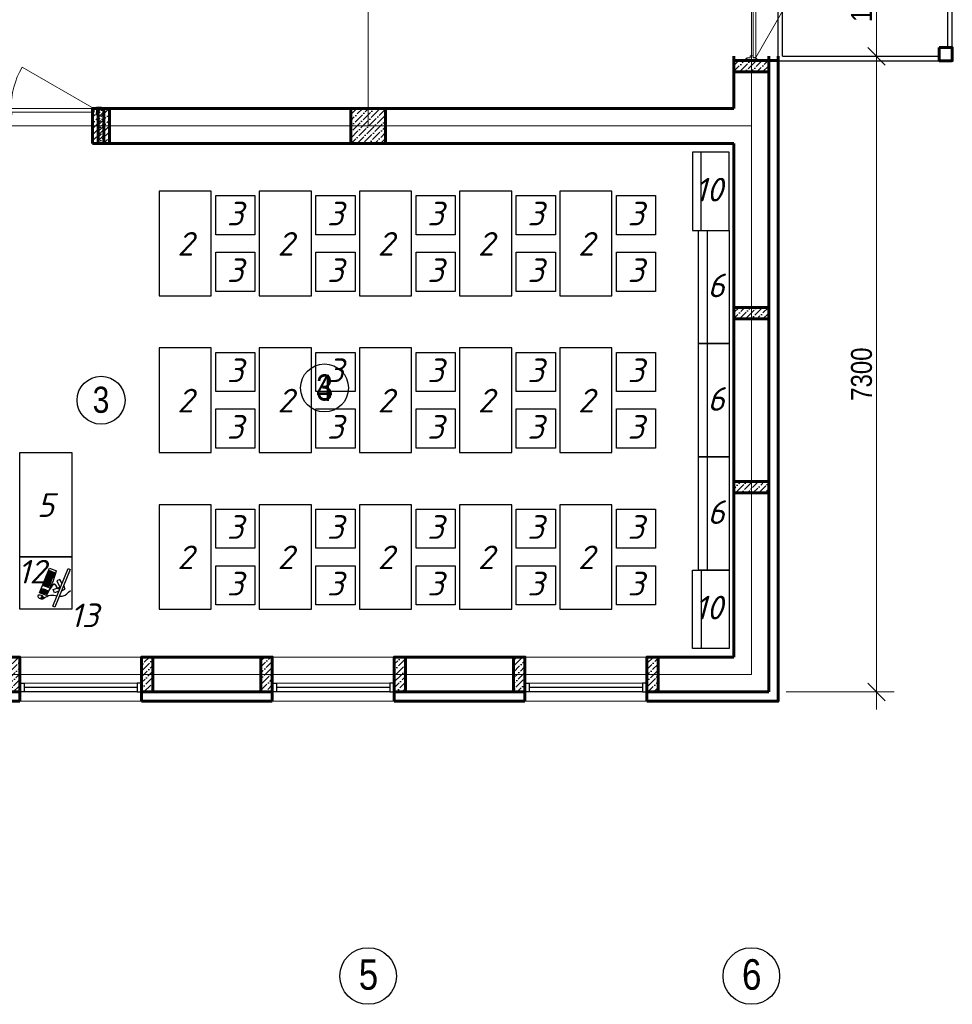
# Model space of a CAD drawing. Header units: millimetres. Extents: x -257011 to 237647566, y 2784933 to 6706507.
# Tile 148 of 256: x 9439169 to 9456772, y 5044193 to 5062784. Entities that reach past the tile are written whole.
import ezdxf

# ---------------------------------------------------------------- set-up
doc = ezdxf.new("R2010")
doc.units = ezdxf.units.MM
doc.header["$LTSCALE"] = 1000
doc.header["$PDMODE"] = 32
doc.header["$PDSIZE"] = 0.3
doc.linetypes.add('ACAD_ISO10W100', pattern=[18, 12, -3, 0, -3])
for name, color, linetype, lineweight in [('Doors', 86, 'Continuous', 13), ('expl', 234, 'Continuous', 13), ('PLAN', 7, 'Continuous', 40), ('заливки', 250, 'Continuous', 18), ('Калонны', 20, 'Continuous', 25), ('Размеры', 251, 'Continuous', 18)]:
    doc.layers.add(name, color=color, linetype=linetype, lineweight=lineweight)
doc.layers.add('TESS', color=252, linetype='Continuous')
doc.layers.add('ТХ', color=7, linetype='Continuous')
doc.styles.get("Standard").update_dxf_attribs({"font": 'ARIALN.TTF'})
doc.dimstyles.new('Санжар', dxfattribs={"dimtxt": 240, "dimasz": 200, "dimexe": 200, "dimexo": 200, "dimgap": 50, "dimtad": 1, "dimdec": 0, "dimtxsty": 'Standard', "dimblk": 'OBLIQUE', "dimcen": 2.5, "dimdle": 200, "dimclrd": 152, "dimclre": 152, "dimclrt": 152, "dimadec": 0, "dimazin": 0, "dimtfac": 1, "dimtdec": 0, "dimtmove": 0, "dimatfit": 3, "dimldrblk": 'OBLIQUE', "dimfxl": 0, "dimlwd": 0, "dimlwe": 0, "dimarcsym": 0})
pattern_1 = [(45, (9689765.687, 3839070.33), (25.2569703, 92.6088912), [119.0625, -23.8125, 0, -23.8125])]

# ---------------------------------------------------------------- blocks, each defined once
blk = doc.blocks.new('eshik yangi')
at = {"layer": 'Doors'}
blk.add_line((1405002, 1634259), (1404179, 1633784), dxfattribs=at)
for points in [[(1403962, 1634259), (1404022, 1634259), (1404022, 1634244), (1403962, 1634244)], [(1404002, 1634329), (1404022, 1634329), (1404022, 1634259), (1404002, 1634259)], [(1404062, 1634299), (1404062, 1634329), (1404022, 1634329), (1404022, 1634259), (1404047, 1634259), (1404047, 1634299)], [(1404052, 1634299), (1405002, 1634299), (1405002, 1634259), (1404052, 1634259)], [(1404992, 1634299), (1404992, 1634329), (1405032, 1634329), (1405032, 1634259), (1405007, 1634259), (1405007, 1634299)], [(1405052, 1634329), (1405032, 1634329), (1405032, 1634259), (1405052, 1634259)], [(1405032, 1634259), (1405092, 1634259), (1405092, 1634244), (1405032, 1634244)]]:
    blk.add_lwpolyline(points, close=True, dxfattribs=at)
blk.add_arc((1405002, 1634259), 950, 180, 210, dxfattribs=at)
blk = doc.blocks.new('40')
at = {"ltscale": 60}
blk.add_line((16735239, -6956030), (16735314, -6956030), dxfattribs=at)
at = {"layer": 'Doors'}
for p, q in [((16734559, -6956030), (16735148, -6955690)), ((16735994, -6956030), (16735405, -6955690)), ((16734522, -6956020), (16734548, -6956020)), ((16734522, -6956030), (16734522, -6956020)), ((16734522, -6956030), (16734522, -6956135)), ((16734522, -6956030), (16734536, -6956030)), ((16734522, -6956030), (16734522, -6956030)), ((16734536, -6956030), (16734536, -6956034)), ((16734536, -6956034), (16734540, -6956034)), ((16734540, -6956030), (16734555, -6956030)), ((16734540, -6956030), (16734540, -6956034)), ((16734548, -6956030), (16734548, -6956020)), ((16734555, -6956030), (16734555, -6956063)), ((16734555, -6956063), (16735239, -6956063)), ((16734555, -6956097), (16734576, -6956097)), ((16734555, -6956097), (16734555, -6956135)), ((16734559, -6956030), (16735239, -6956030)), ((16734559, -6956030), (16734559, -6956063)), ((16734576, -6956063), (16734576, -6956097)), ((16735998, -6956063), (16734576, -6956063)), ((16735994, -6956030), (16735314, -6956030)), ((16735977, -6956063), (16735977, -6956097)), ((16735998, -6956097), (16735977, -6956097)), ((16735994, -6956030), (16735994, -6956063)), ((16735998, -6956030), (16735998, -6956063)), ((16736013, -6956030), (16735998, -6956030)), ((16735998, -6956097), (16735998, -6956135)), ((16736032, -6956020), (16736005, -6956020)), ((16736005, -6956030), (16736005, -6956020)), ((16736013, -6956030), (16736013, -6956034)), ((16736017, -6956034), (16736013, -6956034)), ((16736032, -6956030), (16736017, -6956030)), ((16736017, -6956030), (16736017, -6956034)), ((16736032, -6956030), (16736032, -6956020)), ((16736032, -6956030), (16736032, -6956135)), ((16736032, -6956030), (16736032, -6956030)), ((16734522, -6956135), (16734536, -6956135)), ((16734522, -6956135), (16734536, -6956135)), ((16734522, -6956135), (16734522, -6956135)), ((16734522, -6956135), (16734522, -6956145)), ((16734522, -6956145), (16734548, -6956145)), ((16734536, -6956135), (16734536, -6956130)), ((16734536, -6956130), (16734540, -6956130)), ((16734540, -6956135), (16734540, -6956130)), ((16734540, -6956135), (16734555, -6956135)), ((16734548, -6956135), (16734548, -6956145)), ((16736013, -6956135), (16735998, -6956135)), ((16736005, -6956135), (16736005, -6956145)), ((16736032, -6956145), (16736005, -6956145)), ((16736013, -6956135), (16736013, -6956130)), ((16736017, -6956130), (16736013, -6956130)), ((16736017, -6956135), (16736017, -6956130)), ((16736032, -6956135), (16736017, -6956135)), ((16736032, -6956135), (16736017, -6956135)), ((16736032, -6956135), (16736032, -6956135)), ((16736032, -6956135), (16736032, -6956145))]:
    blk.add_line(p, q, dxfattribs=at)
blk.add_ellipse((16734940, -6955963), major_axis=(-175, 463), ratio=0.632541, start_param=4.336202, end_param=5.088576, dxfattribs=at)
at = {"layer": 'Doors', "extrusion": (0, 0, -1)}
blk.add_ellipse((16735613, -6955963), major_axis=(175, 463), ratio=0.632541, start_param=4.336202, end_param=5.088576, dxfattribs=at)
blk = doc.blocks.new('_Oblique')
at = {"color": 0, "linetype": 'ByBlock', "lineweight": -2}
blk.add_line((-0.5, -0.5), (0.5, 0.5), dxfattribs=at)
blk = doc.blocks.new('*D1976')
at = {"color": 152, "lineweight": 0, "ltscale": 100, "transparency": 16777216}
for p, q in [((9709097, 5073872), (9709097, 5081572)), ((9708059, 5081372), (9709297, 5081372)), ((9708059, 5074072), (9709297, 5074072))]:
    blk.add_line(p, q, dxfattribs=at)
at = {"layer": 'Defpoints', "color": 0, "lineweight": 50, "ltscale": 100, "transparency": 16777216}
for p in [(9707859, 5081372), (9709097, 5081372), (9707859, 5074072)]:
    blk.add_point(p, dxfattribs=at)
at = {"color": 152, "lineweight": 0, "ltscale": 100, "transparency": 16777216, "xscale": 200, "yscale": 200, "zscale": 200}
for p, rotation in [((9709097, 5081372), 90), ((9709097, 5074072), 270)]:
    blk.add_blockref('_Oblique', p, dxfattribs=dict(at, rotation=rotation))
at = {"color": 152, "ltscale": 100, "transparency": 16777216, "insert": (9708925, 5077722), "char_height": 240, "attachment_point": 5, "rotation": 90}
blk.add_mtext('7300', dxfattribs=at)
blk = doc.blocks.new('*D1977')
at = {"color": 152, "lineweight": 0, "ltscale": 100, "transparency": 16777216}
for p, q in [((9709097, 5081172), (9709097, 5082972)), ((9708059, 5082772), (9709297, 5082772)), ((9708059, 5081372), (9709297, 5081372))]:
    blk.add_line(p, q, dxfattribs=at)
at = {"layer": 'Defpoints', "color": 0, "lineweight": 50, "ltscale": 100, "transparency": 16777216}
for p in [(9707859, 5082772), (9709097, 5082772), (9707859, 5081372)]:
    blk.add_point(p, dxfattribs=at)
at = {"color": 152, "lineweight": 0, "ltscale": 100, "transparency": 16777216, "xscale": 200, "yscale": 200, "zscale": 200}
for p, rotation in [((9709097, 5082772), 90), ((9709097, 5081372), 270)]:
    blk.add_blockref('_Oblique', p, dxfattribs=dict(at, rotation=rotation))
at = {"color": 152, "ltscale": 100, "transparency": 16777216, "insert": (9708925, 5082072), "char_height": 240, "attachment_point": 5, "rotation": 90}
blk.add_mtext('1400', dxfattribs=at)
blk = doc.blocks.new('wwww')
at = {"layer": 'заливки', "color": 0, "lineweight": 25, "ltscale": 0.15}
for p, q in [((-325699, -679327), (-325681, -679321)), ((-325693, -679344), (-325699, -679327)), ((-325660, -679334), (-325693, -679344)), ((-325687, -679302), (-325671, -679297)), ((-325686, -679305), (-325687, -679302)), ((-325686, -679305), (-325681, -679321)), ((-325671, -679297), (-325660, -679334)), ((-325484, -679209), (-325477, -679225)), ((-325470, -679244), (-325465, -679256)), ((-325814, -679382), (-325729, -679357)), ((-325808, -679400), (-325814, -679382)), ((-325723, -679374), (-325808, -679400)), ((-325729, -679357), (-325713, -679352)), ((-325708, -679369), (-325723, -679374)), ((-325713, -679352), (-325708, -679369))]:
    blk.add_line(p, q, dxfattribs=at)
for points in [[(-325485, -678956), (-325474, -678992), (-326163, -679200), (-326174, -679165)], [(-325944, -679338), (-325939, -679355), (-325955, -679360), (-325960, -679343)], [(-325926, -679333), (-325921, -679350), (-325937, -679355), (-325942, -679337)], [(-325908, -679327), (-325903, -679344), (-325919, -679349), (-325924, -679332)], [(-325903, -679346), (-325897, -679364), (-325913, -679368), (-325918, -679351)], [(-325890, -679322), (-325885, -679339), (-325901, -679344), (-325906, -679327)], [(-325885, -679341), (-325879, -679358), (-325895, -679363), (-325900, -679346)], [(-325875, -679317), (-325870, -679334), (-325885, -679339), (-325890, -679322)], [(-325869, -679336), (-325864, -679353), (-325879, -679358), (-325885, -679341)], [(-325857, -679312), (-325852, -679329), (-325867, -679334), (-325873, -679316)], [(-325851, -679331), (-325846, -679348), (-325862, -679353), (-325867, -679336)], [(-325839, -679306), (-325834, -679323), (-325850, -679328), (-325855, -679311)], [(-325833, -679325), (-325828, -679343), (-325844, -679347), (-325849, -679330)], [(-325827, -679345), (-325822, -679362), (-325838, -679367), (-325843, -679349)], [(-325821, -679301), (-325816, -679318), (-325832, -679323), (-325837, -679306)], [(-325815, -679320), (-325810, -679337), (-325826, -679342), (-325831, -679325)], [(-325810, -679339), (-325804, -679356), (-325820, -679361), (-325825, -679344)], [(-325805, -679296), (-325800, -679313), (-325816, -679318), (-325821, -679301)], [(-325800, -679315), (-325794, -679332), (-325810, -679337), (-325815, -679320)], [(-325794, -679335), (-325789, -679352), (-325804, -679356), (-325810, -679339)], [(-325788, -679291), (-325782, -679308), (-325798, -679313), (-325803, -679295)], [(-325782, -679310), (-325777, -679327), (-325792, -679332), (-325797, -679315)], [(-325776, -679329), (-325771, -679346), (-325786, -679351), (-325792, -679334)], [(-325770, -679348), (-325765, -679365), (-325781, -679370), (-325786, -679353)], [(-325770, -679285), (-325764, -679302), (-325780, -679307), (-325785, -679290)], [(-325764, -679304), (-325759, -679322), (-325774, -679326), (-325780, -679309)], [(-325758, -679324), (-325753, -679341), (-325769, -679346), (-325774, -679328)], [(-325752, -679343), (-325747, -679360), (-325763, -679365), (-325768, -679348)], [(-325752, -679280), (-325747, -679297), (-325762, -679302), (-325767, -679285)], [(-325746, -679299), (-325741, -679316), (-325756, -679321), (-325762, -679304)], [(-325740, -679318), (-325735, -679335), (-325751, -679340), (-325756, -679323)], [(-325736, -679275), (-325731, -679292), (-325747, -679297), (-325752, -679280)], [(-325734, -679337), (-325729, -679355), (-325745, -679359), (-325750, -679342)], [(-325730, -679294), (-325725, -679312), (-325741, -679316), (-325746, -679299)], [(-325725, -679314), (-325719, -679331), (-325735, -679335), (-325740, -679318)], [(-325718, -679270), (-325713, -679287), (-325729, -679292), (-325734, -679274)], [(-325719, -679333), (-325714, -679350), (-325729, -679355), (-325734, -679337)], [(-325712, -679289), (-325707, -679306), (-325723, -679311), (-325728, -679294)], [(-325707, -679308), (-325701, -679325), (-325717, -679330), (-325722, -679313)], [(-325700, -679264), (-325695, -679281), (-325711, -679286), (-325716, -679269)], [(-325701, -679327), (-325696, -679345), (-325711, -679349), (-325716, -679332)], [(-325695, -679347), (-325690, -679364), (-325705, -679368), (-325711, -679351)], [(-325695, -679284), (-325689, -679301), (-325705, -679305), (-325710, -679288)], [(-325689, -679303), (-325684, -679320), (-325699, -679325), (-325704, -679307)], [(-325682, -679259), (-325677, -679276), (-325693, -679281), (-325698, -679264)], [(-325677, -679341), (-325672, -679358), (-325688, -679363), (-325693, -679346)], [(-325677, -679278), (-325671, -679295), (-325687, -679300), (-325692, -679283)], [(-325659, -679336), (-325654, -679353), (-325670, -679358), (-325675, -679340)], [(-325617, -679239), (-325611, -679256), (-325627, -679261), (-325632, -679244)], [(-325611, -679258), (-325606, -679275), (-325621, -679280), (-325626, -679263)], [(-325605, -679277), (-325600, -679295), (-325615, -679299), (-325621, -679282)], [(-325599, -679297), (-325594, -679314), (-325610, -679319), (-325615, -679301)], [(-325599, -679234), (-325594, -679251), (-325609, -679255), (-325614, -679238)], [(-325593, -679253), (-325588, -679270), (-325603, -679275), (-325609, -679258)], [(-325593, -679316), (-325588, -679333), (-325604, -679338), (-325609, -679321)], [(-325587, -679272), (-325582, -679289), (-325598, -679294), (-325603, -679277)], [(-325581, -679228), (-325576, -679245), (-325591, -679250), (-325597, -679233)], [(-325581, -679291), (-325576, -679308), (-325592, -679313), (-325597, -679296)], [(-325575, -679247), (-325570, -679265), (-325586, -679269), (-325591, -679252)], [(-325576, -679310), (-325570, -679328), (-325586, -679332), (-325591, -679315)], [(-325569, -679267), (-325564, -679284), (-325580, -679288), (-325585, -679271)], [(-325563, -679223), (-325558, -679240), (-325573, -679245), (-325579, -679228)], [(-325563, -679286), (-325558, -679303), (-325574, -679308), (-325579, -679291)], [(-325557, -679242), (-325552, -679259), (-325568, -679264), (-325573, -679247)], [(-325558, -679305), (-325552, -679322), (-325568, -679327), (-325573, -679310)], [(-325551, -679261), (-325546, -679278), (-325562, -679283), (-325567, -679266)], [(-325546, -679280), (-325540, -679298), (-325556, -679302), (-325561, -679285)], [(-325540, -679300), (-325535, -679317), (-325550, -679321), (-325555, -679304)], [(-325938, -679357), (-325933, -679374), (-325949, -679379), (-325954, -679362)], [(-325933, -679376), (-325927, -679394), (-325943, -679398), (-325948, -679381)], [(-325927, -679396), (-325922, -679413), (-325937, -679418), (-325942, -679400)], [(-325921, -679415), (-325916, -679432), (-325931, -679437), (-325937, -679420)], [(-325920, -679352), (-325915, -679369), (-325931, -679374), (-325936, -679357)], [(-325915, -679371), (-325909, -679388), (-325925, -679393), (-325930, -679376)], [(-325909, -679390), (-325904, -679407), (-325919, -679412), (-325924, -679395)], [(-325903, -679409), (-325898, -679427), (-325913, -679431), (-325919, -679414)], [(-325897, -679366), (-325892, -679383), (-325907, -679388), (-325912, -679370)], [(-325891, -679385), (-325886, -679402), (-325901, -679407), (-325907, -679390)], [(-325885, -679404), (-325880, -679421), (-325896, -679426), (-325901, -679409)], [(-325879, -679360), (-325874, -679377), (-325889, -679382), (-325895, -679365)], [(-325873, -679379), (-325868, -679397), (-325884, -679401), (-325889, -679384)], [(-325867, -679399), (-325862, -679416), (-325878, -679421), (-325883, -679403)], [(-325863, -679355), (-325858, -679373), (-325874, -679377), (-325879, -679360)], [(-325857, -679375), (-325852, -679392), (-325868, -679397), (-325873, -679379)], [(-325852, -679394), (-325846, -679411), (-325862, -679416), (-325867, -679399)], [(-325845, -679350), (-325840, -679367), (-325856, -679372), (-325861, -679355)], [(-325839, -679369), (-325834, -679386), (-325850, -679391), (-325855, -679374)], [(-325834, -679388), (-325828, -679406), (-325844, -679410), (-325849, -679393)], [(-325822, -679364), (-325816, -679381), (-325832, -679386), (-325837, -679369)], [(-325816, -679383), (-325811, -679400), (-325826, -679405), (-325831, -679388)], [(-325804, -679358), (-325799, -679376), (-325814, -679380), (-325819, -679363)], [(-325788, -679354), (-325783, -679371), (-325799, -679376), (-325804, -679358)]]:
    blk.add_lwpolyline(points, close=True, dxfattribs=at)
for points in [[(-325889, -679117), (-325924, -679194), (-325866, -679220), (-325815, -679108)], [(-325871, -679073), (-325877, -679070), (-325843, -679016)], [(-325788, -679048), (-325785, -679042), (-325843, -679016)], [(-325749, -679075), (-325677, -679120), (-325710, -679173), (-325815, -679108)], [(-325552, -679198), (-325513, -679328), (-325964, -679465), (-326004, -679335)]]:
    blk.add_lwpolyline(points, dxfattribs=at)
for centre, radius, start, end in [((-325114, -681459), 2303, 100.9493, 112.708), ((-325477, -679229), 29.5, 216.9044, 354.8007)]:
    blk.add_arc(centre, radius, start, end, dxfattribs=at)
at = {"layer": 'заливки', "color": 0, "lineweight": 25, "ltscale": 0.15, "extrusion": (0, 0, -1)}
blk.add_ellipse((-325468, -679263), major_axis=(16.4, -53.3), ratio=0.548518, dxfattribs=at)
at = {"layer": 'заливки', "color": 0, "lineweight": 25, "ltscale": 0.15}
blk.add_ellipse((-325473, -679235), major_axis=(3.92, -9.4), ratio=0.353008, dxfattribs=at)
for points, knots in [([(-325685, -679017), (-325698, -678997), (-325744, -678938), (-325827, -678931), (-325886, -678926)], [258.945343, 258.945343, 258.945343, 258.945343, 321.866255, 469.799997, 469.799997, 469.799997, 469.799997]), ([(-325805, -679092), (-325787, -679100), (-325762, -679126), (-325839, -679240), (-325737, -679231), (-325675, -679225)], [52.696456, 52.696456, 52.696456, 52.696456, 88.452953, 137.856523, 215.270135, 215.270135, 215.270135, 215.270135]), ([(-325800, -679090), (-325797, -679092), (-325794, -679094), (-325788, -679098), (-325785, -679100), (-325780, -679106), (-325778, -679110), (-325775, -679117), (-325774, -679121), (-325774, -679127), (-325774, -679129), (-325775, -679133), (-325775, -679135), (-325777, -679143), (-325779, -679149), (-325783, -679160), (-325786, -679166), (-325791, -679178), (-325793, -679183), (-325796, -679192), (-325797, -679195), (-325798, -679200), (-325798, -679202), (-325798, -679206), (-325798, -679207), (-325797, -679210), (-325796, -679212), (-325795, -679214), (-325794, -679216), (-325791, -679218), (-325790, -679219), (-325786, -679221), (-325784, -679221), (-325778, -679224), (-325773, -679225), (-325761, -679226), (-325754, -679227), (-325740, -679227), (-325732, -679226), (-325709, -679225), (-325692, -679224), (-325675, -679222)], [54.981019, 54.981019, 54.981019, 54.981019, 61.260874, 61.260874, 69.6918, 69.6918, 78.122727, 78.122727, 86.553654, 86.553654, 90.403827, 90.403827, 94.253999, 94.253999, 104.434609, 104.434609, 114.615219, 114.615219, 124.795829, 124.795829, 131.641747, 131.641747, 135.939583, 135.939583, 141.201002, 141.201002, 146.462422, 146.462422, 151.723841, 151.723841, 156.985261, 156.985261, 162.24668, 162.24668, 172.922377, 172.922377, 183.598075, 183.598075, 194.273772, 194.273772, 215.270135, 215.270135, 215.270135, 215.270135]), ([(-325484, -679209), (-325526, -679194), (-325606, -679165), (-325646, -679086), (-325666, -679050)], [0, 0, 0, 0, 117.894714, 225.048375, 225.048375, 225.048375, 225.048375])]:
    blk.add_open_spline(points, degree=3, knots=knots, dxfattribs=at)
blk = doc.blocks.new('ergerddd')
at = {"ltscale": 100}
for p, q in [((-561938, 1436588), (-561500, 1435274)), ((-561110, 1435205), (-561814, 1435198)), ((-561500, 1435274), (-561110, 1435205)), ((-561814, 1435198), (-561452, 1435128)), ((-561452, 1435128), (-561016, 1433822))]:
    blk.add_line(p, q, dxfattribs=at)
at = {"layer": 'expl', "lineweight": 30}
for p, q in [((-561488, 1435388), (-561555, 1435631)), ((-561488, 1435388), (-561421, 1435631)), ((-561488, 1433888), (-561488, 1435088)), ((-561488, 1433888), (-561555, 1434131)), ((-561488, 1433888), (-561421, 1434131))]:
    blk.add_line(p, q, dxfattribs=at)
blk = doc.blocks.new('werfsdsss')
at = {"ltscale": 100}
for p, q in [((-579749, 1431155), (-579749, 1437355)), ((-577749, 1437355, 0), (-579749, 1437355, 0)), ((-577749, 1431155, 0), (-577749, 1437355, 0)), ((-579699, 1433155), (-579699, 1437305)), ((-577899, 1437305, 0), (-579699, 1437305, 0)), ((-577799, 1431305, 0), (-577799, 1437205, 0)), ((-578799, 1432855), (-578799, 1436155)), ((-578799, 1436155, 0), (-578699, 1436155, 0)), ((-578749, 1432855), (-578749, 1436155)), ((-578699, 1432855), (-578699, 1436155)), ((-579699, 1435855), (-578799, 1435855)), ((-578799, 1435855), (-578749, 1435855)), ((-578699, 1435855), (-578749, 1435855)), ((-577799, 1435855), (-578699, 1435855)), ((-579699, 1435555), (-578799, 1435555)), ((-577799, 1435555), (-578699, 1435555)), ((-579699, 1435255), (-578799, 1435255)), ((-577799, 1435255), (-578699, 1435255)), ((-579699, 1434955), (-578799, 1434955)), ((-577799, 1434955), (-578699, 1434955)), ((-579699, 1434655), (-578799, 1434655)), ((-577799, 1434655), (-578699, 1434655)), ((-579699, 1434355), (-578799, 1434355)), ((-577799, 1434355), (-578699, 1434355)), ((-579699, 1434055), (-578799, 1434055)), ((-577799, 1434055), (-578699, 1434055)), ((-579699, 1433755), (-578799, 1433755)), ((-577799, 1433755), (-578699, 1433755)), ((-579699, 1433455), (-578799, 1433455)), ((-577799, 1433455), (-578699, 1433455)), ((-579749, 1433155), (-578799, 1433155)), ((-579699, 1431205), (-579699, 1433155)), ((-577749, 1433155), (-578699, 1433155)), ((-578699, 1432855), (-578799, 1432855)), ((-579749, 1431155), (-577749, 1431155)), ((-579699, 1431205), (-577899, 1431205))]:
    blk.add_line(p, q, dxfattribs=at)
at = {"layer": 'expl', "lineweight": 30}
for p, q in [((-579249, 1433155), (-579249, 1435855)), ((-578249, 1435855), (-578249, 1434655)), ((-578249, 1434355), (-578249, 1433155)), ((-578249, 1433155), (-578316, 1433398)), ((-578249, 1433155), (-578182, 1433398))]:
    blk.add_line(p, q, dxfattribs=at)
blk.add_circle((-579249, 1433104), 51.4, dxfattribs=at)
blk.add_arc((-578749, 1435859, 0), 500, 359.5758, 180.4242, dxfattribs=at)
at = {"layer": 'Размеры', "lineweight": 60, "ltscale": 5, "elevation": 0}
blk.add_lwpolyline([(-577899, 1437355), (-577899, 1437205), (-577749, 1437205), (-577749, 1437355)], close=True, dxfattribs=at)
at = {"layer": 'Размеры', "lineweight": 60, "ltscale": 5}
blk.add_lwpolyline([(-577899, 1431305), (-577899, 1431155), (-577749, 1431155), (-577749, 1431305)], close=True, dxfattribs=at)
at = {"lineweight": 60}
blk.add_blockref('ergerddd', (-16761, -732), dxfattribs=at)
blk = doc.blocks.new('ygfn')
at = {"ltscale": 100}
h = blk.add_hatch(dxfattribs=at)
h.set_pattern_fill('ANSI36', color=256, scale=15, style=0)
h.set_pattern_definition([(45, (9693165.688, 3846790.33), (25.2569703, 92.6088912), [119.0625, -23.8125, 0, -23.8125])])
h.paths.add_polyline_path([(9707459.3, 5081192.3), (9707459.3, 5081322.3), (9707859.3, 5081322.3), (9707859.3, 5081192.3)])
h = blk.add_hatch(dxfattribs=at)
h.set_pattern_fill('ANSI36', color=256, scale=15, style=0)
h.set_pattern_definition([(45, (9817196.533, 4349508.26), (25.2569703, 92.6088912), [119.0625, -23.8125, 0, -23.8125])])
h.paths.add_polyline_path([(9700224.3, 5080372.3), (9700094.3, 5080372.3), (9700094.3, 5080772.3), (9700224.3, 5080772.3)])
h = blk.add_hatch(dxfattribs=at)
h.set_pattern_fill('ANSI36', color=256, scale=15, style=0)
h.set_pattern_definition([(45, (9811261.533, 4352708.26), (25.2569703, 92.6088912), [119.0625, -23.8125, 0, -23.8125])])
h.paths.add_polyline_path([(9700159.3, 5080772.3), (9700289.3, 5080772.3), (9700289.3, 5080372.3), (9700159.3, 5080372.3)])
h = blk.add_hatch(dxfattribs=at)
h.set_pattern_fill('ANSI36', color=256, scale=15, style=0)
h.set_pattern_definition([(45, (-7359903.28, 14263602.263), (25.25697034, 92.60889125), [119.0625, -23.8125, 0, -23.8125])])
h.paths.add_polyline_path([(9703459.3, 5080772.3), (9703059.3, 5080772.3), (9703059.3, 5080372.3), (9703459.3, 5080372.3)])
h = blk.add_hatch(dxfattribs=at)
h.set_pattern_fill('ANSI36', color=256, scale=15, style=0)
h.set_pattern_definition(pattern_1)
h.paths.add_polyline_path([(9707859.3, 5078487.3), (9707859.3, 5078357.3), (9707459.3, 5078357.3), (9707459.3, 5078487.3)])
h = blk.add_hatch(dxfattribs=at)
h.set_pattern_fill('ANSI36', color=256, scale=15, style=0)
h.set_pattern_definition(pattern_1)
h.paths.add_polyline_path([(9707859.3, 5076487.3), (9707859.3, 5076357.3), (9707459.3, 5076357.3), (9707459.3, 5076487.3)])
h = blk.add_hatch(dxfattribs=at)
h.set_pattern_fill('ANSI36', color=256, scale=15, style=0)
h.set_pattern_definition([(45, (9816961.533, 4356917.793), (25.2569703, 92.6088912), [119.0625, -23.8125, 0, -23.8125])])
h.paths.add_polyline_path([(9699259.3, 5074072.3), (9699129.3, 5074072.3), (9699129.3, 5074472.3), (9699259.3, 5074472.3)])
h = blk.add_hatch(dxfattribs=at)
h.set_pattern_fill('ANSI36', color=256, scale=15, style=0)
h.set_pattern_definition([(45, (9818731.533, 4356917.793), (25.2569703, 92.6088912), [119.0625, -23.8125, 0, -23.8125])])
h.paths.add_polyline_path([(9700789.3, 5074072.3), (9700659.3, 5074072.3), (9700659.3, 5074472.3), (9700789.3, 5074472.3)])
h = blk.add_hatch(dxfattribs=at)
h.set_pattern_fill('ANSI36', color=256, scale=15, style=0)
h.set_pattern_definition([(45, (9814061.533, 4356917.793), (25.2569703, 92.6088912), [119.0625, -23.8125, 0, -23.8125])])
h.paths.add_polyline_path([(9702159.3, 5074072.3), (9702029.3, 5074072.3), (9702029.3, 5074472.3), (9702159.3, 5074472.3)])
h = blk.add_hatch(dxfattribs=at)
h.set_pattern_fill('ANSI36', color=256, scale=15, style=0)
h.set_pattern_definition([(45, (9815831.533, 4356917.793), (25.2569703, 92.6088912), [119.0625, -23.8125, 0, -23.8125])])
h.paths.add_polyline_path([(9703689.3, 5074072.3), (9703559.3, 5074072.3), (9703559.3, 5074472.3), (9703689.3, 5074472.3)])
h = blk.add_hatch(dxfattribs=at)
h.set_pattern_fill('ANSI36', color=256, scale=15, style=0)
h.set_pattern_definition([(45, (9811161.533, 4356917.793), (25.2569703, 92.6088912), [119.0625, -23.8125, 0, -23.8125])])
h.paths.add_polyline_path([(9705059.3, 5074072.3), (9704929.3, 5074072.3), (9704929.3, 5074472.3), (9705059.3, 5074472.3)])
h = blk.add_hatch(dxfattribs=at)
h.set_pattern_fill('ANSI36', color=256, scale=15, style=0)
h.set_pattern_definition([(45, (9812931.533, 4356917.793), (25.2569703, 92.6088912), [119.0625, -23.8125, 0, -23.8125])])
h.paths.add_polyline_path([(9706589.3, 5074072.3), (9706459.3, 5074072.3), (9706459.3, 5074472.3), (9706589.3, 5074472.3)])
at = {"color": 1, "linetype": 'ACAD_ISO10W100', "lineweight": 9, "ltscale": 100}
for p, q in [((9703259.3, 5089872.3), (9703259.3, 5080572.3)), ((9707659.3, 5089872.3), (9707659.3, 5074272.3)), ((9707659.3, 5080572.3), (9680659.3, 5080572.3)), ((9707659.3, 5074272.3), (9680659.3, 5074272.3))]:
    blk.add_line(p, q, dxfattribs=at)
at = {"lineweight": 60, "ltscale": 100}
for p, q in [((9707459.3, 5080772.3), (9707459.3, 5081372.3)), ((9707859.3, 5074072.3), (9707859.3, 5081372.3)), ((9707859.3, 5081322.3), (9707459.3, 5081322.3)), ((9707459.3, 5080772.3), (9700159.3, 5080772.3)), ((9700159.3, 5080372.3), (9700159.3, 5080772.3)), ((9707459.3, 5080372.3), (9700159.3, 5080372.3)), ((9707459.3, 5074472.3), (9707459.3, 5080372.3)), ((9696689.3, 5074472.3), (9699259.3, 5074472.3)), ((9699259.3, 5074472.3), (9699259.3, 5074072.3)), ((9700659.3, 5074472.3), (9702159.3, 5074472.3)), ((9700659.3, 5074472.3), (9700659.3, 5074072.3)), ((9702159.3, 5074472.3), (9702159.3, 5074072.3)), ((9703559.3, 5074472.3), (9705059.3, 5074472.3)), ((9703559.3, 5074472.3), (9703559.3, 5074072.3)), ((9705059.3, 5074472.3), (9705059.3, 5074072.3)), ((9706459.3, 5074472.3), (9707459.3, 5074472.3)), ((9706459.3, 5074472.3), (9706459.3, 5074072.3)), ((9700659.3, 5074072.3), (9702159.3, 5074072.3)), ((9703559.3, 5074072.3), (9705059.3, 5074072.3)), ((9706459.3, 5074072.3), (9707859.3, 5074072.3))]:
    blk.add_line(p, q, dxfattribs=at)
at = {"lineweight": 9, "ltscale": 100}
for p, q in [((9700659.3, 5074472.3), (9699259.3, 5074472.3)), ((9703559.3, 5074472.3), (9702159.3, 5074472.3)), ((9706459.3, 5074472.3), (9705059.3, 5074472.3)), ((9700659.3, 5073965.3), (9699259.3, 5073965.3)), ((9703559.3, 5073965.3), (9702159.3, 5073965.3)), ((9706459.3, 5073965.3), (9705059.3, 5073965.3))]:
    blk.add_line(p, q, dxfattribs=at)
at = {"color": 5, "lineweight": 0}
for p, q in [((9700609.3, 5074172.3), (9699309.3, 5074172.3)), ((9703509.3, 5074172.3), (9702209.3, 5074172.3)), ((9706409.3, 5074172.3), (9705109.3, 5074172.3))]:
    blk.add_line(p, q, dxfattribs=at)
at = {"color": 5}
for p, q in [((9700609.3, 5074122.3), (9699309.3, 5074122.3)), ((9703509.3, 5074122.3), (9702209.3, 5074122.3)), ((9706409.3, 5074122.3), (9705109.3, 5074122.3)), ((9700609.3, 5074072.3), (9699309.3, 5074072.3)), ((9703509.3, 5074072.3), (9702209.3, 5074072.3)), ((9706409.3, 5074072.3), (9705109.3, 5074072.3))]:
    blk.add_line(p, q, dxfattribs=at)
at = {"color": 32, "lineweight": 30, "ltscale": 100}
blk.add_line((9702159.3, 5073972.3), (9700659.3, 5073972.3), dxfattribs=at)
at = {"color": 252, "lineweight": 60, "ltscale": 100}
blk.add_line((9702159.3, 5073965.3), (9700659.3, 5073965.3), dxfattribs=at)
at = {"color": 32, "lineweight": 30, "ltscale": 100}
for points in [[(9706459.3, 5073972.3), (9707959.3, 5073972.3), (9707959.3, 5081372.3)], [(9696559.3, 5073972.3), (9699259.3, 5073972.3)], [(9703559.3, 5073972.3), (9705059.3, 5073972.3)]]:
    blk.add_lwpolyline(points, dxfattribs=at)
at = {"color": 252, "lineweight": 60, "ltscale": 100}
for points in [[(9706459.3, 5073965.3), (9707966.3, 5073965.3), (9707966.3, 5081372.3)], [(9707966.3, 5081322.3), (9707859.3, 5081322.3)], [(9699259.3, 5074072.3), (9699259.3, 5073965.3)], [(9700659.3, 5074072.3), (9700659.3, 5073965.3)], [(9702159.3, 5074072.3), (9702159.3, 5073965.3)], [(9703559.3, 5074072.3), (9703559.3, 5073965.3)], [(9705059.3, 5074072.3), (9705059.3, 5073965.3)], [(9706459.3, 5074072.3), (9706459.3, 5073965.3)], [(9696559.3, 5073965.3), (9699259.3, 5073965.3)], [(9703559.3, 5073965.3), (9705059.3, 5073965.3)]]:
    blk.add_lwpolyline(points, dxfattribs=at)
at = {"color": 5}
for points in [[(9699259.3, 5074172.3), (9699309.3, 5074172.3), (9699309.3, 5074072.3), (9699259.3, 5074072.3)], [(9700659.3, 5074172.3), (9700609.3, 5074172.3), (9700609.3, 5074072.3), (9700659.3, 5074072.3)], [(9702159.3, 5074172.3), (9702209.3, 5074172.3), (9702209.3, 5074072.3), (9702159.3, 5074072.3)], [(9703559.3, 5074172.3), (9703509.3, 5074172.3), (9703509.3, 5074072.3), (9703559.3, 5074072.3)], [(9705059.3, 5074172.3), (9705109.3, 5074172.3), (9705109.3, 5074072.3), (9705059.3, 5074072.3)], [(9706459.3, 5074172.3), (9706409.3, 5074172.3), (9706409.3, 5074072.3), (9706459.3, 5074072.3)]]:
    blk.add_lwpolyline(points, close=True, dxfattribs=at)
at = {"layer": 'expl', "lineweight": 30}
for centre in [(9702758.4, 5077563.5), (9702758.4, 5077563.5), (9700193.5, 5077422.3)]:
    blk.add_circle(centre, 275.1, dxfattribs=at)
at = {"layer": 'PLAN', "color": 158, "lineweight": 30}
for centre in [(9703259.3, 5070809.7), (9707659.3, 5070809.7)]:
    blk.add_circle(centre, 324.9, dxfattribs=at)
at = {"layer": 'Размеры', "lineweight": 60, "ltscale": 5}
for points in [[(9707459.3, 5081322.3), (9707459.3, 5081192.3), (9707859.3, 5081192.3), (9707859.3, 5081322.3)], [(9700094.3, 5080372.3), (9700224.3, 5080372.3), (9700224.3, 5080772.3), (9700094.3, 5080772.3)], [(9700289.3, 5080772.3), (9700159.3, 5080772.3), (9700159.3, 5080372.3), (9700289.3, 5080372.3)], [(9703059.3, 5080372.3), (9703459.3, 5080372.3), (9703459.3, 5080772.3), (9703059.3, 5080772.3)], [(9707859.3, 5078357.3), (9707859.3, 5078487.3), (9707459.3, 5078487.3), (9707459.3, 5078357.3)], [(9707859.3, 5076357.3), (9707859.3, 5076487.3), (9707459.3, 5076487.3), (9707459.3, 5076357.3)], [(9699129.3, 5074072.3), (9699259.3, 5074072.3), (9699259.3, 5074472.3), (9699129.3, 5074472.3)], [(9700659.3, 5074072.3), (9700789.3, 5074072.3), (9700789.3, 5074472.3), (9700659.3, 5074472.3)], [(9702029.3, 5074072.3), (9702159.3, 5074072.3), (9702159.3, 5074472.3), (9702029.3, 5074472.3)], [(9703559.3, 5074072.3), (9703689.3, 5074072.3), (9703689.3, 5074472.3), (9703559.3, 5074472.3)], [(9704929.3, 5074072.3), (9705059.3, 5074072.3), (9705059.3, 5074472.3), (9704929.3, 5074472.3)], [(9706459.3, 5074072.3), (9706589.3, 5074072.3), (9706589.3, 5074472.3), (9706459.3, 5074472.3)]]:
    blk.add_lwpolyline(points, close=True, dxfattribs=at)
at = {"layer": 'Размеры', "ltscale": 5}
for points in [[(9707859.3, 5078487.3), (9707859.3, 5078357.3), (9707459.3, 5078357.3), (9707459.3, 5078487.3)], [(9707859.3, 5076487.3), (9707859.3, 5076357.3), (9707459.3, 5076357.3), (9707459.3, 5076487.3)]]:
    blk.add_lwpolyline(points, close=True, dxfattribs=at)
at = {"layer": 'ТХ', "ltscale": 5}
for points in [[(9707403.6, 5080272.3), (9706983.6, 5080272.3), (9706983.6, 5079372.3), (9707403.6, 5079372.3)], [(9707083.6, 5080272.3), (9706983.6, 5080272.3), (9706983.6, 5079372.3), (9707083.6, 5079372.3)], [(9701459.3, 5079822.3), (9700859.3, 5079822.3), (9700859.3, 5078622.3), (9701459.3, 5078622.3)], [(9701959.3, 5079322.3), (9701509.3, 5079322.3), (9701509.3, 5079772.3), (9701959.3, 5079772.3)], [(9702609.3, 5079822.3), (9702009.3, 5079822.3), (9702009.3, 5078622.3), (9702609.3, 5078622.3)], [(9703109.3, 5079322.3), (9702659.3, 5079322.3), (9702659.3, 5079772.3), (9703109.3, 5079772.3)], [(9703759.3, 5079822.3), (9703159.3, 5079822.3), (9703159.3, 5078622.3), (9703759.3, 5078622.3)], [(9704259.3, 5079322.3), (9703809.3, 5079322.3), (9703809.3, 5079772.3), (9704259.3, 5079772.3)], [(9704909.3, 5079822.3), (9704309.3, 5079822.3), (9704309.3, 5078622.3), (9704909.3, 5078622.3)], [(9705409.3, 5079322.3), (9704959.3, 5079322.3), (9704959.3, 5079772.3), (9705409.3, 5079772.3)], [(9706059.3, 5079822.3), (9705459.3, 5079822.3), (9705459.3, 5078622.3), (9706059.3, 5078622.3)], [(9706559.3, 5079322.3), (9706109.3, 5079322.3), (9706109.3, 5079772.3), (9706559.3, 5079772.3)], [(9707403.6, 5078072.3), (9707053.6, 5078072.3), (9707053.6, 5079372.3), (9707403.6, 5079372.3)], [(9707153.6, 5078072.3), (9707053.6, 5078072.3), (9707053.6, 5079372.3), (9707153.6, 5079372.3)], [(9701959.3, 5078672.3), (9701509.3, 5078672.3), (9701509.3, 5079122.3), (9701959.3, 5079122.3)], [(9703109.3, 5078672.3), (9702659.3, 5078672.3), (9702659.3, 5079122.3), (9703109.3, 5079122.3)], [(9704259.3, 5078672.3), (9703809.3, 5078672.3), (9703809.3, 5079122.3), (9704259.3, 5079122.3)], [(9705409.3, 5078672.3), (9704959.3, 5078672.3), (9704959.3, 5079122.3), (9705409.3, 5079122.3)], [(9706559.3, 5078672.3), (9706109.3, 5078672.3), (9706109.3, 5079122.3), (9706559.3, 5079122.3)], [(9707403.6, 5076772.3), (9707053.6, 5076772.3), (9707053.6, 5078072.3), (9707403.6, 5078072.3)], [(9707153.6, 5076772.3), (9707053.6, 5076772.3), (9707053.6, 5078072.3), (9707153.6, 5078072.3)], [(9701459.3, 5078022.3), (9700859.3, 5078022.3), (9700859.3, 5076822.3), (9701459.3, 5076822.3)], [(9701959.3, 5077522.3), (9701509.3, 5077522.3), (9701509.3, 5077972.3), (9701959.3, 5077972.3)], [(9702609.3, 5078022.3), (9702009.3, 5078022.3), (9702009.3, 5076822.3), (9702609.3, 5076822.3)], [(9703109.3, 5077522.3), (9702659.3, 5077522.3), (9702659.3, 5077972.3), (9703109.3, 5077972.3)], [(9703759.3, 5078022.3), (9703159.3, 5078022.3), (9703159.3, 5076822.3), (9703759.3, 5076822.3)], [(9704259.3, 5077522.3), (9703809.3, 5077522.3), (9703809.3, 5077972.3), (9704259.3, 5077972.3)], [(9704909.3, 5078022.3), (9704309.3, 5078022.3), (9704309.3, 5076822.3), (9704909.3, 5076822.3)], [(9705409.3, 5077522.3), (9704959.3, 5077522.3), (9704959.3, 5077972.3), (9705409.3, 5077972.3)], [(9706059.3, 5078022.3), (9705459.3, 5078022.3), (9705459.3, 5076822.3), (9706059.3, 5076822.3)], [(9706559.3, 5077522.3), (9706109.3, 5077522.3), (9706109.3, 5077972.3), (9706559.3, 5077972.3)], [(9701959.3, 5076872.3), (9701509.3, 5076872.3), (9701509.3, 5077322.3), (9701959.3, 5077322.3)], [(9703109.3, 5076872.3), (9702659.3, 5076872.3), (9702659.3, 5077322.3), (9703109.3, 5077322.3)], [(9704259.3, 5076872.3), (9703809.3, 5076872.3), (9703809.3, 5077322.3), (9704259.3, 5077322.3)], [(9705409.3, 5076872.3), (9704959.3, 5076872.3), (9704959.3, 5077322.3), (9705409.3, 5077322.3)], [(9706559.3, 5076872.3), (9706109.3, 5076872.3), (9706109.3, 5077322.3), (9706559.3, 5077322.3)], [(9699859.3, 5075622.3), (9699259.3, 5075622.3), (9699259.3, 5076822.3), (9699859.3, 5076822.3)], [(9707403.6, 5075472.3), (9707053.6, 5075472.3), (9707053.6, 5076772.3), (9707403.6, 5076772.3)], [(9707153.6, 5075472.3), (9707053.6, 5075472.3), (9707053.6, 5076772.3), (9707153.6, 5076772.3)], [(9701459.3, 5076222.3), (9700859.3, 5076222.3), (9700859.3, 5075022.3), (9701459.3, 5075022.3)], [(9701959.3, 5075722.3), (9701509.3, 5075722.3), (9701509.3, 5076172.3), (9701959.3, 5076172.3)], [(9702609.3, 5076222.3), (9702009.3, 5076222.3), (9702009.3, 5075022.3), (9702609.3, 5075022.3)], [(9703109.3, 5075722.3), (9702659.3, 5075722.3), (9702659.3, 5076172.3), (9703109.3, 5076172.3)], [(9703759.3, 5076222.3), (9703159.3, 5076222.3), (9703159.3, 5075022.3), (9703759.3, 5075022.3)], [(9704259.3, 5075722.3), (9703809.3, 5075722.3), (9703809.3, 5076172.3), (9704259.3, 5076172.3)], [(9704909.3, 5076222.3), (9704309.3, 5076222.3), (9704309.3, 5075022.3), (9704909.3, 5075022.3)], [(9705409.3, 5075722.3), (9704959.3, 5075722.3), (9704959.3, 5076172.3), (9705409.3, 5076172.3)], [(9706059.3, 5076222.3), (9705459.3, 5076222.3), (9705459.3, 5075022.3), (9706059.3, 5075022.3)], [(9706559.3, 5075722.3), (9706109.3, 5075722.3), (9706109.3, 5076172.3), (9706559.3, 5076172.3)], [(9699859.3, 5075022.3), (9699259.3, 5075022.3), (9699259.3, 5075622.3), (9699859.3, 5075622.3)], [(9701959.3, 5075072.3), (9701509.3, 5075072.3), (9701509.3, 5075522.3), (9701959.3, 5075522.3)], [(9703109.3, 5075072.3), (9702659.3, 5075072.3), (9702659.3, 5075522.3), (9703109.3, 5075522.3)], [(9704259.3, 5075072.3), (9703809.3, 5075072.3), (9703809.3, 5075522.3), (9704259.3, 5075522.3)], [(9705409.3, 5075072.3), (9704959.3, 5075072.3), (9704959.3, 5075522.3), (9705409.3, 5075522.3)], [(9706559.3, 5075072.3), (9706109.3, 5075072.3), (9706109.3, 5075522.3), (9706559.3, 5075522.3)], [(9707403.6, 5074572.3), (9706983.6, 5074572.3), (9706983.6, 5075472.3), (9707403.6, 5075472.3)], [(9707083.6, 5074572.3), (9706983.6, 5074572.3), (9706983.6, 5075472.3), (9707083.6, 5075472.3)]]:
    blk.add_lwpolyline(points, close=True, dxfattribs=at)
at = {"lineweight": 60}
blk.add_blockref('werfsdsss', (10287715.5, 3650167.1), dxfattribs=at)
at = {"xscale": -0.9933774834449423, "yscale": 0.9933774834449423, "zscale": 0.9933774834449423, "rotation": 270}
blk.add_blockref('40', (16617674.7, -11542374.8), dxfattribs=at)
at = {"color": 2, "lineweight": 70, "xscale": -1, "rotation": 180}
blk.add_blockref('eshik yangi', (8295107.5, 6715030.8), dxfattribs=at)
at = {"layer": 'TESS', "color": 16, "xscale": 0.6480000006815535, "yscale": 0.6480000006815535, "zscale": 0.6480000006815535, "rotation": 231.3037835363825}
blk.add_blockref('wwww', (9911180.7, 4635373), dxfattribs=at)
at = {"lineweight": 9, "char_height": 300, "width": 349.19}
for s, insert, attachment_point in [('4', (9702854.8, 5077414.8), 9), ('3', (9702854.8, 5077414.8), 9), ('3', (9700097.1, 5077273.6), 7)]:
    blk.add_mtext(s, dxfattribs=dict(at, insert=insert, attachment_point=attachment_point))
at = {"layer": 'PLAN', "lineweight": 30, "char_height": 350, "width": 338.657, "attachment_point": 3}
for s, insert in [('5', (9703375.1, 5071002.5)), ('6', (9707775.1, 5071002.5))]:
    blk.add_mtext(s, dxfattribs=dict(at, insert=insert))
at = {"layer": 'Калонны', "char_height": 271.656, "attachment_point": 3}
for s, insert in [('{\\fArial|b0|i0|c204|p34;\\C150; \\fISOCPEUR|b0|i1|c204|p34;\\C1;1\\fISOCPEUR|b0|i1|c0|p34;0}', (9707331.7, 5079976.8)), ('{\\fArial|b0|i0|c204|p34;\\C150; \\fISOCPEUR|b0|i1|c204|p34;\\C1;3}', (9701828.9, 5079701.8)), ('{\\fArial|b0|i0|c204|p34;\\C150; \\fISOCPEUR|b0|i1|c204|p34;\\C1;3}', (9702978.9, 5079701.8)), ('{\\fArial|b0|i0|c204|p34;\\C150; \\fISOCPEUR|b0|i1|c204|p34;\\C1;3}', (9704128.9, 5079701.8)), ('{\\fArial|b0|i0|c204|p34;\\C150; \\fISOCPEUR|b0|i1|c204|p34;\\C1;3}', (9705278.9, 5079701.8)), ('{\\fArial|b0|i0|c204|p34;\\C150; \\fISOCPEUR|b0|i1|c204|p34;\\C1;3}', (9706428.9, 5079701.8)), ('{\\fArial|b0|i0|c204|p34;\\C150; \\fISOCPEUR|b0|i1|c204|p34;\\C1;2}', (9701255.1, 5079354.2)), ('{\\fArial|b0|i0|c204|p34;\\C150; \\fISOCPEUR|b0|i1|c204|p34;\\C1;2}', (9702405.1, 5079354.2)), ('{\\fArial|b0|i0|c204|p34;\\C150; \\fISOCPEUR|b0|i1|c204|p34;\\C1;2}', (9703555.1, 5079354.2)), ('{\\fArial|b0|i0|c204|p34;\\C150; \\fISOCPEUR|b0|i1|c204|p34;\\C1;2}', (9704705.1, 5079354.2)), ('{\\fArial|b0|i0|c204|p34;\\C150; \\fISOCPEUR|b0|i1|c204|p34;\\C1;2}', (9705855.1, 5079354.2)), ('{\\fArial|b0|i0|c204|p34;\\C150; \\fISOCPEUR|b0|i1|c204|p34;\\C1;3}', (9701828.9, 5079051.8)), ('{\\fArial|b0|i0|c204|p34;\\C150; \\fISOCPEUR|b0|i1|c204|p34;\\C1;3}', (9702978.9, 5079051.8)), ('{\\fArial|b0|i0|c204|p34;\\C150; \\fISOCPEUR|b0|i1|c204|p34;\\C1;3}', (9704128.9, 5079051.8)), ('{\\fArial|b0|i0|c204|p34;\\C150; \\fISOCPEUR|b0|i1|c204|p34;\\C1;3}', (9705278.9, 5079051.8)), ('{\\fArial|b0|i0|c204|p34;\\C150; \\fISOCPEUR|b0|i1|c204|p34;\\C1;3}', (9706428.9, 5079051.8)), ('{\\fArial|b0|i0|c204|p34;\\C150; \\fISOCPEUR|b0|i1|c204|p34;\\C1;6}', (9707352.7, 5078876.8)), ('{\\fArial|b0|i0|c204|p34;\\C150; \\fISOCPEUR|b0|i1|c204|p34;\\C1;3}', (9701828.9, 5077901.8)), ('{\\fArial|b0|i0|c204|p34;\\C150; \\fISOCPEUR|b0|i1|c204|p34;\\C1;3}', (9702978.9, 5077901.8)), ('{\\fArial|b0|i0|c204|p34;\\C150; \\fISOCPEUR|b0|i1|c204|p34;\\C1;3}', (9704128.9, 5077901.8)), ('{\\fArial|b0|i0|c204|p34;\\C150; \\fISOCPEUR|b0|i1|c204|p34;\\C1;3}', (9705278.9, 5077901.8)), ('{\\fArial|b0|i0|c204|p34;\\C150; \\fISOCPEUR|b0|i1|c204|p34;\\C1;3}', (9706428.9, 5077901.8)), ('{\\fArial|b0|i0|c204|p34;\\C150; \\fISOCPEUR|b0|i1|c204|p34;\\C1;2}', (9701255.1, 5077554.2)), ('{\\fArial|b0|i0|c204|p34;\\C150; \\fISOCPEUR|b0|i1|c204|p34;\\C1;2}', (9702405.1, 5077554.2)), ('{\\fArial|b0|i0|c204|p34;\\C150; \\fISOCPEUR|b0|i1|c204|p34;\\C1;2}', (9703555.1, 5077554.2)), ('{\\fArial|b0|i0|c204|p34;\\C150; \\fISOCPEUR|b0|i1|c204|p34;\\C1;2}', (9704705.1, 5077554.2)), ('{\\fArial|b0|i0|c204|p34;\\C150; \\fISOCPEUR|b0|i1|c204|p34;\\C1;2}', (9705855.1, 5077554.2)), ('{\\fArial|b0|i0|c204|p34;\\C150; \\fISOCPEUR|b0|i1|c204|p34;\\C1;6}', (9707352.7, 5077573.2)), ('{\\fArial|b0|i0|c204|p34;\\C150; \\fISOCPEUR|b0|i1|c204|p34;\\C1;3}', (9701828.9, 5077251.8)), ('{\\fArial|b0|i0|c204|p34;\\C150; \\fISOCPEUR|b0|i1|c204|p34;\\C1;3}', (9702978.9, 5077251.8)), ('{\\fArial|b0|i0|c204|p34;\\C150; \\fISOCPEUR|b0|i1|c204|p34;\\C1;3}', (9704128.9, 5077251.8)), ('{\\fArial|b0|i0|c204|p34;\\C150; \\fISOCPEUR|b0|i1|c204|p34;\\C1;3}', (9705278.9, 5077251.8)), ('{\\fArial|b0|i0|c204|p34;\\C150; \\fISOCPEUR|b0|i1|c204|p34;\\C1;3}', (9706428.9, 5077251.8)), ('{\\fArial|b0|i0|c204|p34;\\C150; \\fISOCPEUR|b0|i1|c204|p34;\\C1;5}', (9699655.1, 5076354.2)), ('{\\fArial|b0|i0|c204|p34;\\C150; \\fISOCPEUR|b0|i1|c204|p34;\\C1;6}', (9707352.7, 5076273.2)), ('{\\fArial|b0|i0|c204|p34;\\C150; \\fISOCPEUR|b0|i1|c204|p34;\\C1;3}', (9701828.9, 5076101.8)), ('{\\fArial|b0|i0|c204|p34;\\C150; \\fISOCPEUR|b0|i1|c204|p34;\\C1;3}', (9702978.9, 5076101.8)), ('{\\fArial|b0|i0|c204|p34;\\C150; \\fISOCPEUR|b0|i1|c204|p34;\\C1;3}', (9704128.9, 5076101.8)), ('{\\fArial|b0|i0|c204|p34;\\C150; \\fISOCPEUR|b0|i1|c204|p34;\\C1;3}', (9705278.9, 5076101.8)), ('{\\fArial|b0|i0|c204|p34;\\C150; \\fISOCPEUR|b0|i1|c204|p34;\\C1;3}', (9706428.9, 5076101.8)), ('{\\fArial|b0|i0|c204|p34;\\C150; \\fISOCPEUR|b0|i1|c204|p34;\\C1;2}', (9701255.1, 5075754.2)), ('{\\fArial|b0|i0|c204|p34;\\C150; \\fISOCPEUR|b0|i1|c204|p34;\\C1;2}', (9702405.1, 5075754.2)), ('{\\fArial|b0|i0|c204|p34;\\C150; \\fISOCPEUR|b0|i1|c204|p34;\\C1;2}', (9703555.1, 5075754.2)), ('{\\fArial|b0|i0|c204|p34;\\C150; \\fISOCPEUR|b0|i1|c204|p34;\\C1;2}', (9704705.1, 5075754.2)), ('{\\fArial|b0|i0|c204|p34;\\C150; \\fISOCPEUR|b0|i1|c204|p34;\\C1;2}', (9705855.1, 5075754.2)), ('{\\fArial|b0|i0|c204|p34;\\C150; \\fISOCPEUR|b0|i1|c0|p34;\\C1;12}', (9699558.2, 5075589.4)), ('{\\fArial|b0|i0|c204|p34;\\C150; \\fISOCPEUR|b0|i1|c204|p34;\\C1;3}', (9701828.9, 5075451.8)), ('{\\fArial|b0|i0|c204|p34;\\C150; \\fISOCPEUR|b0|i1|c204|p34;\\C1;3}', (9702978.9, 5075451.8)), ('{\\fArial|b0|i0|c204|p34;\\C150; \\fISOCPEUR|b0|i1|c204|p34;\\C1;3}', (9704128.9, 5075451.8)), ('{\\fArial|b0|i0|c204|p34;\\C150; \\fISOCPEUR|b0|i1|c204|p34;\\C1;3}', (9705278.9, 5075451.8)), ('{\\fArial|b0|i0|c204|p34;\\C150; \\fISOCPEUR|b0|i1|c204|p34;\\C1;3}', (9706428.9, 5075451.8)), ('{\\fArial|b0|i0|c204|p34;\\C150; \\fISOCPEUR|b0|i1|c204|p34;\\C1;1\\fISOCPEUR|b0|i1|c0|p34;0}', (9707331.7, 5075176.8)), ('{\\fArial|b0|i0|c204|p34;\\C150; \\fISOCPEUR|b0|i1|c0|p34;\\C1;13}', (9700163.8, 5075087.6))]:
    blk.add_mtext(s, dxfattribs=dict(at, insert=insert))
at = {"ltscale": 100}
for base, p1, p2, override, picture, middle in [((9709097.5, 5082772.3), (9707859.3, 5081372.3), (9707859.3, 5082772.3), {"dimtmove": 1, "dimfxl": 1.25, "dimarcsym": 2}, '*D1977', (9708924.9, 5082072.3)), ((9709097.5, 5081372.3), (9707859.3, 5074072.3), (9707859.3, 5081372.3), {"dimfxl": 1.25, "dimarcsym": 2}, '*D1976', (9708924.9, 5077722.3))]:
    dim = blk.add_linear_dim(base=base, p1=p1, p2=p2, angle=90, dimstyle='Санжар', override=override, dxfattribs=at)
    dim.commit()
    dim.dimension.update_dxf_attribs({"geometry": picture, "text_midpoint": middle})

msp = doc.modelspace()

# ---------------------------------------------------------------- block references
at = {"lineweight": 50, "xscale": 1.644058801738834, "yscale": 1.644058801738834, "zscale": 1.644058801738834}
msp.add_blockref('ygfn', (-6506983.674, -3291982.078), dxfattribs=at)

doc.saveas('drawing.dxf')
